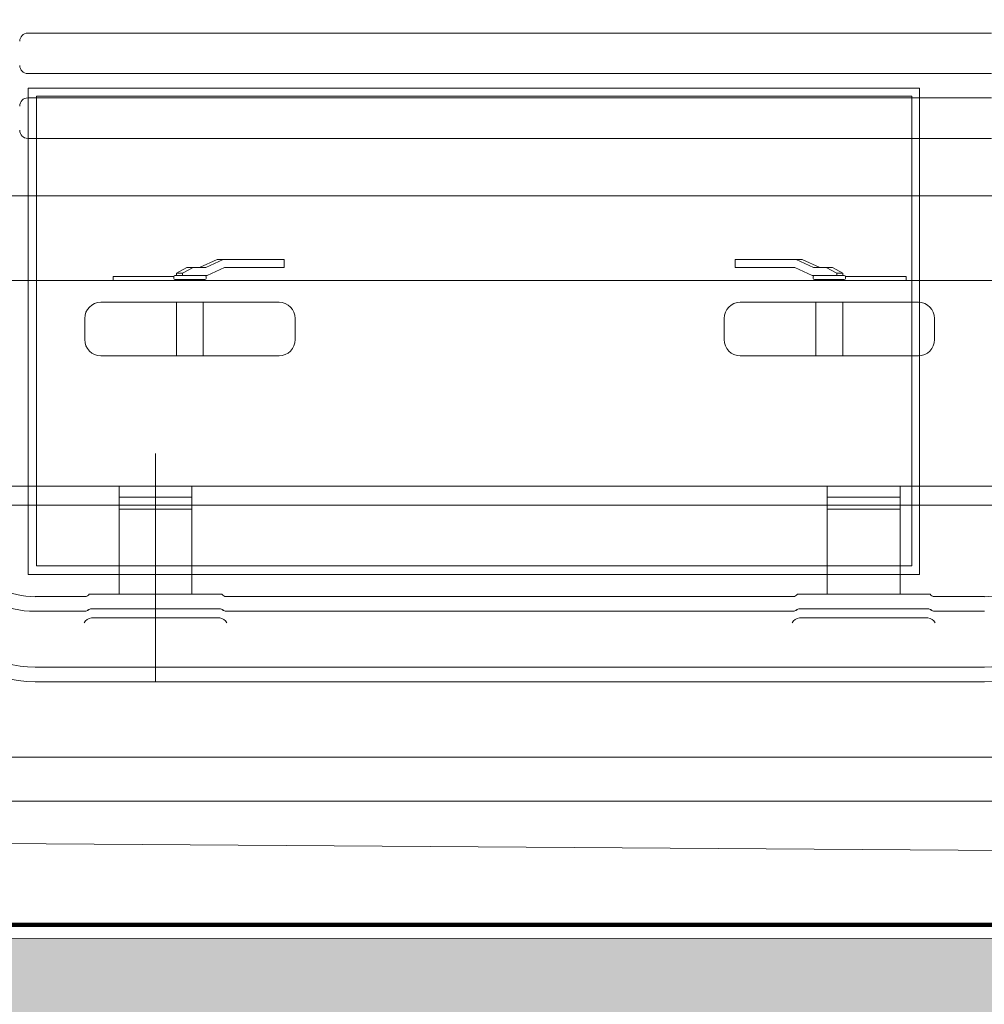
# Model space of a CAD drawing. Header units: metres. Extents: x -4 to 112, y -27 to 26.
# Tile 71 of 167: x 24.7 to 25.89, y -0.25 to 0.96. Entities that reach past the tile are written whole.
import ezdxf

# ---------------------------------------------------------------- set-up
doc = ezdxf.new("R2010")
doc.units = ezdxf.units.M
doc.header["$MEASUREMENT"] = 0
for name, color, linetype in [('10 Wand außen', 7, 'Continuous'), ('60 Auffüllung gesamt', 7, 'Continuous'), ('60 Gelände 2D Übersicht', 7, 'Continuous'), ('94 Genehmigungsplanung Bemaßung', 7, 'Continuous')]:
    doc.layers.add(name, color=color, linetype=linetype)
doc.styles.add('ERSTELLTER_STIL_2', font='arial.ttf')
doc.dimstyles.new('ERSTELLTER_STIL__1', dxfattribs={"dimtxt": 0.25, "dimasz": 0.19, "dimexe": 0.18, "dimexo": 0.1, "dimgap": 0, "dimtad": 1, "dimtih": 1, "dimtoh": 1, "dimzin": 0, "dimdsep": 46, "dimtxsty": 'ERSTELLTER_STIL_2', "dimblk": 'ARROWHEAD_6', "dimblk1": 'ARROWHEAD_6', "dimblk2": 'ARROWHEAD_6', "dimcen": 0.09, "dimclrd": 7, "dimclre": 7, "dimclrt": 7, "dimazin": 0, "dimtfac": 1, "dimtdec": 4, "dimtmove": 0, "dimatfit": 3, "dimfxl": 1, "dimtolj": 1, "dimtzin": 0, "dimarcsym": 0})

# ---------------------------------------------------------------- blocks, each defined once
blk = doc.blocks.new('*D38', base_point=(27236.1321, 0))
at = {"layer": '94 Genehmigungsplanung Bemaßung', "color": 7, "linetype": 'Continuous', "lineweight": 13}
for p, q in [((17.3411, 9.2531), (17.3411, 9.6281)), ((58.1625, 9.2531), (58.1625, 9.6281)), ((17.4411, 9.5406), (17.2411, 9.3406)), ((58.0625, 9.3406), (58.2625, 9.5406)), ((17.1911, 9.4406), (17.3411, 9.4406)), ((17.3411, 9.4406), (58.1625, 9.4406)), ((58.1625, 9.4406), (58.3125, 9.4406))]:
    blk.add_line(p, q, dxfattribs=at)
at = {"layer": '94 Genehmigungsplanung Bemaßung', "color": 7, "lineweight": 13, "insert": (37.3228, 9.4906), "char_height": 0.25, "attachment_point": 7, "style": 'ERSTELLTER_STIL_2'}
blk.add_mtext('\\A1;{\\pql;\\fArial|b0|i0|c0|p0;\\W1.000000;40,82}', dxfattribs=at)
blk = doc.blocks.new('ARROWHEAD_6')
at = {"color": 0, "linetype": 'Continuous', "lineweight": 0}
for p, q in [((-0.5, -0.5), (0.5, 0.5)), ((0, 0), (-1, 0))]:
    blk.add_line(p, q, dxfattribs=at)

msp = doc.modelspace()

# ---------------------------------------------------------------- hatches: boundary and pattern name
at = {"layer": '60 Auffüllung gesamt', "linetype": 'Continuous', "lineweight": 18, "true_color": 0xffa8a8}
h = msp.add_hatch(dxfattribs=at)
h.set_pattern_fill('Boden__gewachsen_0001', color=21, style=0, pattern_type=2)
h.set_pattern_definition([(45, (27236.1321, 0), (-0.2121320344, 0.2121320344), []), (45, (27236.0614, 0.0707), (-0.424264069, 0.424264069), []), (45, (27235.9907, 0.1414), (-0.424264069, 0.424264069), []), (135, (27235.91996, 0.21213), (0.07071067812, 0.07071067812), [0.3, -0.3])])
h.paths.add_polyline_path([(2.3419, -0.2844), (2.3419, -0.693), (2.507, -0.694), (2.8673, -0.696), (3.2298, -0.6979), (3.5955, -0.6996), (3.9653, -0.7012), (4.3401, -0.7027), (4.7209, -0.704), (5.109, -0.7052), (5.5054, -0.7063), (5.8833, -0.7072), (6.0896, -0.7111), (6.5115, -0.7189), (6.9464, -0.7267), (7.396, -0.7347), (7.8619, -0.7427), (8.3463, -0.7508), (8.8514, -0.7591), (9.7948, -0.799), (10.3196, -0.8337), (10.8607, -0.8699), (11.4173, -0.9076), (11.9884, -0.9469), (12.5728, -0.9875), (13.169, -1.0296), (13.7754, -1.0729), (14.0803, -1.0949), (16.9984, -1.1819), (17.6135, -1.1726), (18.2159, -1.1635), (18.8178, -1.1542), (19.4181, -1.1448), (20.957, -1.1704), (21.5263, -1.1598), (22.0974, -1.1492), (22.6698, -1.1387), (23.2428, -1.1283), (23.8158, -1.118), (24.5736, -1.1208), (24.8549, -1.1158), (45.2839, -1.3655), (46.7362, -1.2291), (65.4451, -1.266), (67.1927, -1.4058), (86.2651, -1.3663), (87.1856, -1.359), (107.2213, -1.3255), (108.2143, -1.3331), (111.9932, -1.3685), (111.9932, -0.8561), (107.3826, -0.1926), (87.4773, -0.192), (85.5025, -0.1913), (83.7325, -0.176), (66.2126, -0.1742), (48.2139, -0.1735), (46.6132, -0.1903), (44.4354, -0.1899), (42.0877, -0.1735), (23.3304, -0.1685), (23.0728, -0.1683), (22.5545, -0.1679), (22.0353, -0.1672), (21.5166, -0.1665), (21, -0.1656), (20.487, -0.1645), (19.979, -0.1633), (19.4775, -0.162), (18.9835, -0.1606), (18.4886, -0.159), (17.1837, -0.1525), (17.1676, -0.1535), (16.9429, -0.1525), (16.5052, -0.1504), (16.0833, -0.1482), (15.6751, -0.146), (15.2836, -0.1437), (14.9082, -0.1414), (14.6335, -0.1399), (14.3282, -0.1386), (14.0247, -0.1373), (13.7226, -0.1362), (13.4212, -0.1352), (13.2701, -0.1347), (12.9657, -0.1347), (12.4899, -0.1347), (12.0212, -0.1349), (11.5583, -0.1351), (11.1004, -0.1355), (10.6462, -0.1359), (10.195, -0.1364), (9.7457, -0.1369), (9.2974, -0.1376), (8.8494, -0.1383), (8.4008, -0.1392), (8.1752, -0.1396)])

# ---------------------------------------------------------------- linework, layer by layer
at = {"color": 7, "linetype": 'Continuous', "lineweight": 13}
for p, q in [((25.9005, 0.9472), (24.7112, 0.9472)), ((25.9005, 0.8973), (24.7112, 0.8973)), ((25.9005, 0.8673), (24.7112, 0.8673)), ((25.9005, 0.8174), (24.7112, 0.8174)), ((24.3251, 0.7467), (25.3058, 0.7467)), ((25.3058, 0.7467), (26.2866, 0.7467)), ((24.9232, 0.6582), (24.9448, 0.6682)), ((24.9307, 0.6582), (24.9523, 0.6682)), ((24.9448, 0.6682), (25.0275, 0.6682)), ((25.0275, 0.6582), (25.0275, 0.6682)), ((25.6668, 0.6682), (25.5841, 0.6682)), ((25.5841, 0.6582), (25.5841, 0.6682)), ((25.6809, 0.6582), (25.6593, 0.6682)), ((25.6884, 0.6582), (25.6668, 0.6682)), ((24.8946, 0.6513), (24.9076, 0.6582)), ((24.9021, 0.6513), (24.9151, 0.6582)), ((24.9076, 0.6582), (24.9307, 0.6582)), ((24.9324, 0.6483), (24.954, 0.6582)), ((24.954, 0.6582), (25.0275, 0.6582)), ((25.6576, 0.6582), (25.5841, 0.6582)), ((25.6793, 0.6483), (25.6576, 0.6582)), ((25.7041, 0.6582), (25.6809, 0.6582)), ((25.7095, 0.6513), (25.6966, 0.6582)), ((25.717, 0.6513), (25.7041, 0.6582)), ((24.8914, 0.6472), (24.8164, 0.6472)), ((24.8164, 0.6422), (24.8164, 0.6472)), ((24.8913, 0.6448), (24.8913, 0.6468)), ((24.8928, 0.6483), (24.9324, 0.6483)), ((24.8946, 0.6513), (24.9021, 0.6513)), ((24.8946, 0.6483), (24.8946, 0.6513)), ((24.9021, 0.6483), (24.9021, 0.6513)), ((24.9313, 0.6448), (24.9313, 0.6468)), ((25.7188, 0.6483), (25.6793, 0.6483)), ((25.6803, 0.6448), (25.6803, 0.6468)), ((25.7095, 0.6483), (25.7095, 0.6513)), ((25.717, 0.6513), (25.7095, 0.6513)), ((25.717, 0.6483), (25.717, 0.6513)), ((25.7202, 0.6472), (25.7952, 0.6472)), ((25.7203, 0.6448), (25.7203, 0.6468)), ((25.7952, 0.6422), (25.7952, 0.6472)), ((25.3058, 0.6422), (24.1797, 0.6422)), ((24.8164, 0.6422), (24.1797, 0.6422)), ((24.8928, 0.6433), (24.9298, 0.6433)), ((24.8948, 0.6423), (24.8948, 0.6422)), ((24.9278, 0.6423), (24.9278, 0.6422)), ((25.3058, 0.6422), (26.4319, 0.6422)), ((25.7188, 0.6433), (25.6818, 0.6433)), ((25.6838, 0.6423), (25.6838, 0.6422)), ((25.7168, 0.6423), (25.7168, 0.6422)), ((25.7952, 0.6422), (26.4319, 0.6422)), ((25.0212, 0.6153), (24.8014, 0.6153)), ((24.8948, 0.6153), (24.8948, 0.5493)), ((24.9278, 0.6153), (24.9278, 0.5493)), ((25.5904, 0.6153), (25.8102, 0.6153)), ((25.6838, 0.6153), (25.6838, 0.5493)), ((25.7168, 0.6153), (25.7168, 0.5493)), ((24.7815, 0.5693), (24.7815, 0.5953)), ((25.0411, 0.5693), (25.0411, 0.5953)), ((25.5705, 0.5693), (25.5705, 0.5953)), ((25.8301, 0.5693), (25.8301, 0.5953)), ((25.0212, 0.5493), (24.8014, 0.5493)), ((25.5904, 0.5493), (25.8102, 0.5493)), ((24.8689, 0.1474), (24.8689, 0.429)), ((25.3058, 0.3885), (24.3365, 0.3885)), ((24.8239, 0.2553), (24.8239, 0.3885)), ((24.9138, 0.2553), (24.9138, 0.3885)), ((25.3058, 0.3885), (26.2751, 0.3885)), ((25.6978, 0.2553), (25.6978, 0.3885)), ((25.7877, 0.2553), (25.7877, 0.3885)), ((26.4903, 0.3651), (24.1213, 0.3651)), ((24.8239, 0.3751), (24.9138, 0.3751)), ((25.7877, 0.3751), (25.6978, 0.3751)), ((24.8239, 0.3601), (24.9138, 0.3601)), ((25.7877, 0.3601), (25.6978, 0.3601)), ((24.787, 0.2553), (24.9508, 0.2553)), ((25.8247, 0.2553), (25.6609, 0.2553)), ((24.7201, 0.2523), (24.7818, 0.2523)), ((24.9559, 0.2523), (25.3058, 0.2523)), ((25.6557, 0.2523), (25.3058, 0.2523)), ((25.8916, 0.2523), (25.8298, 0.2523)), ((24.7201, 0.2343), (24.7818, 0.2343)), ((24.7897, 0.2373), (24.948, 0.2373)), ((24.9559, 0.2343), (25.3058, 0.2343)), ((25.6557, 0.2343), (25.3058, 0.2343)), ((25.8219, 0.2373), (25.6636, 0.2373)), ((25.8916, 0.2343), (25.8298, 0.2343)), ((24.7897, 0.226), (24.948, 0.226)), ((25.8219, 0.226), (25.6636, 0.226)), ((24.7201, 0.1654), (25.3058, 0.1654)), ((25.8916, 0.1654), (25.3058, 0.1654)), ((24.7201, 0.1474), (25.3058, 0.1474)), ((25.8916, 0.1474), (25.3058, 0.1474))]:
    msp.add_line(p, q, dxfattribs=at)
for centre, radius, start, end in [((24.7112, 0.9372), 0.00999, 90, 180), ((24.7112, 0.9073), 0.00999, 180, 270), ((24.7112, 0.8573), 0.00999, 90, 180), ((24.7112, 0.8274), 0.00999, 180, 270), ((24.8928, 0.6468), 0.0015, 90, 180), ((24.8928, 0.6448), 0.0015, 180, 270), ((24.9298, 0.6468), 0.0015, 0, 90), ((24.9298, 0.6448), 0.0015, 270, 0), ((25.6818, 0.6468), 0.0015, 90, 180), ((25.6818, 0.6448), 0.0015, 180, 270), ((25.7188, 0.6468), 0.0015, 0, 90), ((25.7188, 0.6448), 0.0015, 270, 0), ((24.8938, 0.6423), 0.000999, 0, 90), ((24.9288, 0.6423), 0.000999, 90, 180), ((25.6828, 0.6423), 0.000999, 0, 90), ((25.7178, 0.6423), 0.000999, 90, 180), ((24.8014, 0.5953), 0.02, 90, 180), ((25.0212, 0.5953), 0.02, 0, 90), ((25.5904, 0.5953), 0.02, 90, 180), ((25.8102, 0.5953), 0.02, 0, 90), ((24.8014, 0.5693), 0.02, 180, 270), ((25.0212, 0.5693), 0.02, 270, 0), ((25.5904, 0.5693), 0.02, 180, 270), ((25.8102, 0.5693), 0.02, 270, 0), ((24.7201, 0.3521), 0.1179, 218.1835, 270), ((24.7201, 0.3521), 0.0999, 218.1835, 270), ((25.8916, 0.3521), 0.0999, 270, 321.8165), ((24.7818, 0.2583), 0.00599, 270, 330), ((24.9559, 0.2583), 0.00599, 210, 270), ((25.6557, 0.2583), 0.00599, 270, 330), ((25.8298, 0.2583), 0.00599, 210, 270), ((24.7201, 0.3022), 0.1368, 209.5739, 270), ((24.7818, 0.2403), 0.00599, 270, 311.4096), ((24.7897, 0.2313), 0.00599, 90, 131.4096), ((24.948, 0.2313), 0.00599, 48.5904, 90), ((24.9559, 0.2403), 0.00599, 228.5904, 270), ((25.6557, 0.2403), 0.00599, 270, 311.4096), ((25.6636, 0.2313), 0.00599, 90, 131.4096), ((25.8219, 0.2313), 0.00599, 48.5904, 90), ((25.8298, 0.2403), 0.00599, 228.5904, 270), ((25.8916, 0.3022), 0.1368, 270, 330.4261), ((24.7201, 0.3022), 0.1548, 209.5739, 270), ((24.7906, 0.2149), 0.0111, 94.8011, 152.6617), ((24.9471, 0.2149), 0.0111, 27.3383, 85.1989), ((25.6645, 0.2149), 0.0111, 94.8011, 152.6617), ((25.821, 0.2149), 0.0111, 27.3383, 85.1989), ((25.8916, 0.3022), 0.1548, 270, 330.4261)]:
    msp.add_arc(centre, radius, start, end, dxfattribs=at)
at = {"layer": '10 Wand außen', "color": 7, "linetype": 'Continuous', "lineweight": 13}
for p, q in [((24.7116, 0.8795), (24.7116, 0.2795)), ((25.8116, 0.8795), (24.7116, 0.8795)), ((25.8116, 0.8795), (25.8116, 0.2795)), ((24.7218, 0.8696), (25.8023, 0.8696)), ((24.7218, 0.2901), (24.7218, 0.8696)), ((25.8023, 0.8696), (25.8023, 0.2901)), ((24.7116, 0.2795), (25.8116, 0.2795)), ((24.7218, 0.2901), (25.8023, 0.2901)), ((23.4216, 0.0542), (27.0993, 0.0542)), ((27.1511, 0), (23.3511, 0))]:
    msp.add_line(p, q, dxfattribs=at)
at = {"layer": '60 Auffüllung gesamt', "color": 8, "linetype": 'Continuous', "lineweight": 18}
msp.add_line((42.0877, -0.1735), (17.1837, 0), dxfattribs=at)
at = {"layer": '60 Auffüllung gesamt', "color": 7, "linetype": 'Continuous', "lineweight": 18, "flags": 128}
msp.add_lwpolyline([(42.0877, -0.1735), (23.3304, -0.1685), (23.0728, -0.1683), (22.5545, -0.1679), (22.0353, -0.1672), (21.5166, -0.1665), (21, -0.1656), (20.487, -0.1645), (19.979, -0.1633), (19.4775, -0.162), (18.9835, -0.1606), (18.4886, -0.159), (17.1837, -0.1525), (17.1676, -0.1535), (16.9429, -0.1525), (16.5052, -0.1504), (16.0824, -0.1482), (15.6751, -0.146), (15.2836, -0.1437), (14.9082, -0.1414), (14.6335, -0.1399), (14.3282, -0.1386), (14.0247, -0.1373), (13.7226, -0.1362)], dxfattribs=at)
at = {"layer": '60 Gelände 2D Übersicht', "color": 7, "linetype": 'Continuous', "lineweight": 100}
msp.add_line((15.1033, -0.1525), (60.2874, -0.1525), dxfattribs=at)

# ---------------------------------------------------------------- dimensions: what is measured, and where the dimension line sits
at = {"layer": '94 Genehmigungsplanung Bemaßung', "color": 7, "linetype": 'Continuous', "lineweight": 13}
dim = msp.add_linear_dim(base=(58.1625, 9.4406), p1=(17.3411, 1.2), p2=(58.1625, -0.1), dimstyle='ERSTELLTER_STIL__1', dxfattribs=at)
dim.commit()
dim.dimension.update_dxf_attribs({"geometry": '*D38', "text_midpoint": (37.7416, 9.6156), "dimtype": 160})

doc.saveas('drawing.dxf')
